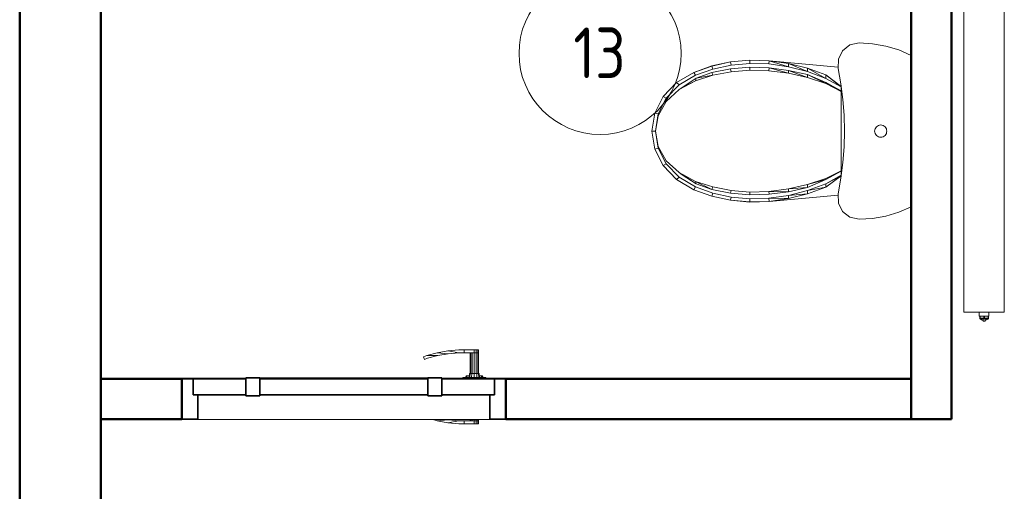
# Model space of a CAD drawing. Header units: millimetres. Extents: x 24644 to 52152, y 2709 to 38988.
# Tile 60 of 80: x 33863 to 36293, y 34890 to 36053. Entities that reach past the tile are written whole.
import ezdxf

# ---------------------------------------------------------------- set-up
doc = ezdxf.new("R2010")
doc.units = ezdxf.units.MM
doc.linetypes.add('ADSK_Скрыто', pattern=[300, 150, -150])
for name, color, linetype, lineweight in [('A-AREA-____-IDEN', 2, 'Continuous', 20), ('A-DETL-____-HDLN', 90, 'ADSK_Скрыто', 9), ('A-DOOR-____-MCUT', 31, 'Continuous', 35), ('A-DOOR-____-OTLN', 31, 'Continuous', 20), ('A-GENM-____-MCUT', 13, 'Continuous', 50), ('A-GENM-____-OTLN', 13, 'Continuous', 20), ('A-WALL-____-MCUT', 113, 'Continuous', 50), ('A-WALL-____-OTLN', 113, 'Continuous', 20), ('M-EQPM-____-OTLN', 50, 'Continuous', 20)]:
    doc.layers.add(name, color=color, linetype=linetype, lineweight=lineweight)
doc.styles.add('GOST Common', font='GOST_Common.ttf', dxfattribs={"width": 0.9, "height": 125})

# ---------------------------------------------------------------- blocks, each defined once
blk = doc.blocks.new('Прямая форма - V line-609012-В_Этаж 01_Вентиляция')
at = {"layer": 'M-EQPM-____-OTLN', "color": 9}
for p, q in [((-186.8, 0), (-200.1, -30.5)), ((200.1, -30.5), (186.8, 0)), ((-200.1, -30.5), (-209.7, -62.4)), ((209.7, -62.4), (200.1, -30.5)), ((-209.7, -62.4), (-215.5, -95.2)), ((-15, -75), (-14.7, -72.1)), ((-14.7, -72.1), (-13.9, -69.2)), ((-13.9, -69.2), (-12.5, -66.6)), ((-12.5, -66.6), (-10.6, -64.4)), ((-10.6, -64.4), (-8.3, -62.5)), ((-8.3, -62.5), (-5.7, -61.1)), ((-5.7, -61.1), (-2.9, -60.3)), ((-2.9, -60.3), (0, -60)), ((0, -60), (2.9, -60.3)), ((2.9, -60.3), (5.7, -61.1)), ((5.7, -61.1), (8.3, -62.5)), ((8.3, -62.5), (10.6, -64.4)), ((10.6, -64.4), (12.5, -66.6)), ((12.5, -66.6), (13.9, -69.2)), ((13.9, -69.2), (14.7, -72.1)), ((14.7, -72.1), (15, -75)), ((215.5, -95.2), (209.7, -62.4)), ((-215.5, -95.2), (-217.5, -128.5)), ((-14.7, -77.9), (-15, -75)), ((-13.9, -80.7), (-14.7, -77.9)), ((-12.5, -83.3), (-13.9, -80.7)), ((-10.6, -85.6), (-12.5, -83.3)), ((-8.3, -87.4), (-10.6, -85.6)), ((-5.7, -88.8), (-8.3, -87.4)), ((-2.9, -89.7), (-5.7, -88.8)), ((0, -90), (-2.9, -89.7)), ((2.9, -89.7), (0, -90)), ((5.7, -88.8), (2.9, -89.7)), ((8.3, -87.4), (5.7, -88.8)), ((10.6, -85.6), (8.3, -87.4)), ((12.5, -83.3), (10.6, -85.6)), ((13.9, -80.7), (12.5, -83.3)), ((14.7, -77.9), (13.9, -80.7)), ((15, -75), (14.7, -77.9)), ((217.5, -128.5), (215.5, -95.2)), ((-217.5, -128.5), (-212.4, -151)), ((212.4, -151), (217.5, -128.5)), ((-212.4, -151), (-198.2, -169.1)), ((-198.2, -169.1), (-177.6, -179.5)), ((-116.2, -173.2), (-77.6, -168.3)), ((-38.9, -165.4), (-77.6, -168.3)), ((0, -164.4), (-38.9, -165.4)), ((0, -164.4), (38.9, -165.4)), ((38.9, -165.4), (77.6, -168.3)), ((77.6, -168.3), (116.2, -173.2)), ((177.6, -179.5), (198.2, -169.1)), ((198.2, -169.1), (212.4, -151)), ((-177.6, -179.5), (-154.5, -180)), ((-157.8, -179.9), (-173.5, -350.4)), ((-154.5, -180), (-116.2, -173.2)), ((-138.7, -210.1), (-110.2, -172.9)), ((-138.7, -210.1), (-108.9, -172.9)), ((-108.9, -172.9), (-130.1, -210.2)), ((-119.6, -210.1), (-99.2, -172.9)), ((-119.6, -210.1), (-98, -172.9)), ((-98, -172.9), (-117.1, -210.2)), ((-108.9, -172.9), (-110.2, -172.9)), ((-108.9, -172.9), (-99.2, -172.9)), ((-98, -172.9), (-99.2, -172.9)), ((98, -172.9), (-98, -172.9)), ((117.1, -210.2), (98, -172.9)), ((98, -172.9), (99.2, -172.9)), ((99.2, -172.9), (119.6, -210.1)), ((99.2, -172.9), (117.1, -210.2)), ((99.2, -172.9), (108.9, -172.9)), ((108.9, -172.9), (110.2, -172.9)), ((130.1, -210.2), (108.9, -172.9)), ((110.2, -172.9), (138.7, -210.1)), ((110.2, -172.9), (130.1, -210.2)), ((116.2, -173.2), (154.5, -180)), ((154.5, -180), (177.6, -179.5)), ((157.8, -179.9), (173.5, -350.4)), ((-154.9, -255.3), (-138.7, -210.1)), ((-154.9, -255.3), (-130.1, -210.2)), ((-130.1, -210.2), (-146.7, -255.5)), ((-139.4, -255.3), (-119.6, -210.1)), ((-139.4, -255.3), (-117.1, -210.2)), ((-130.1, -210.2), (-138.7, -210.1)), ((-117.1, -210.2), (-132, -255.5)), ((-117.1, -210.2), (-119.6, -210.1)), ((117.1, -210.2), (119.6, -210.1)), ((132, -255.5), (117.1, -210.2)), ((119.6, -210.1), (139.4, -255.3)), ((119.6, -210.1), (132, -255.5)), ((130.1, -210.2), (138.7, -210.1)), ((146.7, -255.5), (130.1, -210.2)), ((138.7, -210.1), (154.9, -255.3)), ((138.7, -210.1), (146.7, -255.5)), ((-166.5, -302.2), (-154.9, -255.3)), ((-166.5, -302.2), (-146.7, -255.5)), ((-146.7, -255.5), (-158.6, -302.8)), ((-146.7, -255.5), (-154.9, -255.3)), ((-149.8, -302.2), (-139.4, -255.3)), ((-149.8, -302.2), (-132, -255.5)), ((-132, -255.5), (-142.7, -302.8)), ((-132, -255.5), (-139.4, -255.3)), ((132, -255.5), (139.4, -255.3)), ((142.7, -302.8), (132, -255.5)), ((139.4, -255.3), (149.8, -302.2)), ((139.4, -255.3), (142.7, -302.8)), ((146.7, -255.5), (154.9, -255.3)), ((158.6, -302.8), (146.7, -255.5)), ((154.9, -255.3), (166.5, -302.2)), ((154.9, -255.3), (158.6, -302.8)), ((-173.3, -350.4), (-166.5, -302.2)), ((-173.3, -350.4), (-158.6, -302.8)), ((-158.6, -302.8), (-166.5, -302.2)), ((-158.6, -302.8), (-165.6, -351.3)), ((-156, -350.4), (-149.8, -302.2)), ((-156, -350.4), (-142.7, -302.8)), ((-142.7, -302.8), (-149.8, -302.2)), ((-142.7, -302.8), (-149, -351.3)), ((142.7, -302.8), (149.8, -302.2)), ((149, -351.3), (142.7, -302.8)), ((149.8, -302.2), (149, -351.3)), ((149.8, -302.2), (156, -350.4)), ((158.6, -302.8), (166.5, -302.2)), ((165.6, -351.3), (158.6, -302.8)), ((166.5, -302.2), (165.6, -351.3)), ((166.5, -302.2), (173.3, -350.4)), ((-173.5, -350.4), (-175, -398.1)), ((-174.8, -398.1), (-173.3, -350.4)), ((-165.6, -351.3), (-173.3, -350.4)), ((-165.6, -351.3), (-167, -397.7)), ((-157.3, -398.1), (-156, -350.4)), ((-149, -351.3), (-156, -350.4)), ((-149, -351.3), (-150.3, -397.7)), ((149, -351.3), (156, -350.4)), ((150.3, -397.7), (149, -351.3)), ((156, -350.4), (157.3, -398.1)), ((165.6, -351.3), (173.3, -350.4)), ((167, -397.7), (165.6, -351.3)), ((173.3, -350.4), (174.8, -398.1)), ((173.5, -350.4), (175, -398.1)), ((-175, -398.1), (-170.7, -445.5)), ((-167, -397.7), (-174.8, -398.1)), ((-170.5, -445.5), (-174.8, -398.1)), ((-162.8, -443.9), (-167, -397.7)), ((-150.3, -397.7), (-157.3, -398.1)), ((-153.4, -445.5), (-157.3, -398.1)), ((-150.3, -397.7), (-146.5, -443.9)), ((146.5, -443.9), (150.3, -397.7)), ((150.3, -397.7), (157.3, -398.1)), ((157.3, -398.1), (153.4, -445.5)), ((167, -397.7), (162.8, -443.9)), ((167, -397.7), (174.8, -398.1)), ((174.8, -398.1), (170.5, -445.5)), ((170.7, -445.5), (175, -398.1)), ((-170.7, -445.5), (-160.6, -491.7)), ((-162.8, -443.9), (-170.5, -445.5)), ((-160.4, -491.7), (-170.5, -445.5)), ((-162.8, -443.9), (-153, -488.9)), ((-146.5, -443.9), (-153.4, -445.5)), ((-144.4, -491.7), (-153.4, -445.5)), ((-146.5, -443.9), (-137.7, -488.9)), ((137.7, -488.9), (146.5, -443.9)), ((153.4, -445.5), (144.4, -491.7)), ((146.5, -443.9), (153.4, -445.5)), ((153, -488.9), (162.8, -443.9)), ((170.5, -445.5), (160.4, -491.7)), ((160.6, -491.7), (170.7, -445.5)), ((162.8, -443.9), (170.5, -445.5)), ((-160.6, -491.7), (-144.9, -535.9)), ((-153, -488.9), (-160.4, -491.7)), ((-144.8, -535.9), (-160.4, -491.7)), ((-137.8, -531.8), (-153, -488.9)), ((-137.7, -488.9), (-144.4, -491.7)), ((-130.3, -530.2), (-144.4, -491.7)), ((-137.7, -488.9), (-124, -531.8)), ((-130.3, -530.2), (-137.7, -488.9)), ((124, -531.8), (137.7, -488.9)), ((144.4, -491.7), (124, -531.8)), ((144.4, -491.7), (130.3, -530.2)), ((137.7, -488.9), (144.4, -491.7)), ((137.8, -531.8), (153, -488.9)), ((160.4, -491.7), (144.8, -535.9)), ((144.9, -535.9), (160.6, -491.7)), ((153, -488.9), (160.4, -491.7)), ((-137.8, -531.8), (-144.8, -535.9)), ((-113.8, -572.6), (-137.8, -531.8)), ((-107.6, -565), (-130.3, -530.2)), ((-124, -531.8), (-130.3, -530.2)), ((-124, -531.8), (-102.4, -572.6)), ((-107.6, -565), (-124, -531.8)), ((130.3, -530.2), (102.4, -572.6)), ((102.4, -572.6), (124, -531.8)), ((130.3, -530.2), (107.6, -565)), ((113.8, -572.6), (137.8, -531.8)), ((124, -531.8), (130.3, -530.2)), ((137.8, -531.8), (144.8, -535.9)), ((-144.9, -535.9), (-119.7, -578.7)), ((-119.6, -578.7), (-144.8, -535.9)), ((144.8, -535.9), (119.6, -578.7)), ((119.7, -578.7), (144.9, -535.9)), ((-119.7, -578.7), (-85.3, -611.8)), ((-113.8, -572.6), (-119.6, -578.7)), ((-85.2, -611.8), (-119.6, -578.7)), ((-81.1, -604.2), (-113.8, -572.6)), ((-102.4, -572.6), (-107.6, -565)), ((-102.4, -572.6), (-73, -604.2)), ((102.4, -572.6), (73, -604.2)), ((81.1, -604.2), (113.8, -572.6)), ((119.6, -578.7), (85.2, -611.8)), ((85.3, -611.8), (119.7, -578.7)), ((107.6, -565), (102.4, -572.6)), ((113.8, -572.6), (119.6, -578.7)), ((-81.1, -604.2), (-85.2, -611.8)), ((-42.2, -624.1), (-81.1, -604.2)), ((-73, -604.2), (-37.9, -624.1)), ((73, -604.2), (37.9, -624.1)), ((42.2, -624.1), (81.1, -604.2)), ((81.1, -604.2), (85.2, -611.8)), ((-85.3, -611.8), (-44.3, -632.8)), ((-44.3, -632.8), (-85.2, -611.8)), ((-42.2, -624.1), (-44.3, -632.8)), ((0, -631), (-42.2, -624.1)), ((-37.9, -624.1), (0, -631)), ((0, -631), (37.9, -624.1)), ((0, -631), (42.2, -624.1)), ((0, -631), (0, -640)), ((42.2, -624.1), (44.3, -632.8)), ((44.3, -632.8), (85.3, -611.8)), ((85.2, -611.8), (44.3, -632.8)), ((-44.3, -632.8), (0, -640)), ((0, -640), (-44.3, -632.8)), ((0, -640), (44.3, -632.8)), ((44.3, -632.8), (0, -640))]:
    blk.add_line(p, q, dxfattribs=at)
blk = doc.blocks.new('Прямая форма - FU - 053-609013-В_Этаж 01_Вентиляция')
blk.add_blockref('Прямая форма - V line-609012-В_Этаж 01_Вентиляция', (0, 0))
blk = doc.blocks.new('Прямая форма - V line-609028-В_Этаж 01_Вентиляция')
at = {"layer": 'A-DOOR-____-MCUT', "color": 133}
for p, q in [((-372, 0), (-400, 0)), ((-400, 0), (-400, -100)), ((-372, -40), (-372, 0)), ((-242, 0), (-372, 0)), ((-372, 0), (-372, -40)), ((-207, 2.5), (-242, 2.5)), ((-242, 2.5), (-242, -42.5)), ((-242, -40), (-242, 0)), ((-207, -42.5), (-207, 2.5)), ((207, 0), (-207, 0)), ((-207, 0), (-207, -40)), ((242, 2.5), (207, 2.5)), ((207, 2.5), (207, -42.5)), ((207, -40), (207, 0)), ((242, -42.5), (242, 2.5)), ((372, 0), (242, 0)), ((242, 0), (242, -40)), ((372, -40), (372, 0)), ((400, 0), (372, 0)), ((372, 0), (372, -40)), ((400, -100), (400, 0)), ((-360, -40), (-372, -40)), ((-372, -40), (-242, -40)), ((-360, -100), (-360, -40)), ((-242, -42.5), (-207, -42.5)), ((-207, -40), (207, -40)), ((207, -42.5), (242, -42.5)), ((242, -40), (372, -40)), ((360, -40), (360, -100)), ((372, -40), (360, -40)), ((-400, -100), (-360, -100)), ((360, -100), (400, -100))]:
    blk.add_line(p, q, dxfattribs=at)
at = {"layer": 'A-DOOR-____-OTLN', "color": 9}
for p, q in [((196.5, 54.1), (204.6, 57.1)), ((198.8, 47.5), (196.5, 54.1)), ((206.7, 50.4), (198.8, 47.5)), ((204.6, 57.1), (230.5, 64)), ((204.6, 57.1), (232, 57.2)), ((232, 57.2), (206.7, 50.4)), ((230.5, 64), (256.9, 68.7)), ((230.5, 64), (257.8, 61.7)), ((257.8, 61.7), (232, 57.2)), ((283.6, 71), (256.9, 68.7)), ((256.9, 68.7), (283.9, 64)), ((257.8, 61.7), (283.9, 64)), ((297, 71), (283.6, 71)), ((283.9, 64), (297, 64)), ((297, 71), (322, 71)), ((297, 64), (297, 71)), ((297, 64), (297, 71)), ((322, 64), (297, 64)), ((312, 13), (312, 64)), ((313.3, 64), (313.3, 13)), ((317, 64), (317, 13)), ((322, 71), (327, 71)), ((322, 64), (322, 71)), ((327, 64), (322, 64)), ((322, 13), (322, 64)), ((327, 64), (322, 64)), ((327, 71), (330.7, 71)), ((327, 64), (327, 71)), ((330.7, 64), (327, 64)), ((327, 13), (327, 64)), ((327, 64), (330.7, 64)), ((330.7, 71), (332, 71)), ((330.7, 64), (330.7, 71)), ((332, 64), (330.7, 64)), ((330.7, 64), (332, 64)), ((330.7, 13), (330.7, 64)), ((332, 64), (332, 71)), ((332, 13), (332, 64)), ((-207, 2.5), (-203.6, 2.5)), ((-203.6, 2.5), (-200.3, 2.5)), ((-203.6, 1), (-203.6, 2.5)), ((-200.3, 2.5), (-197, 2.5)), ((-200.3, 1), (-200.3, 2.5)), ((-197, 2.5), (-193.9, 2.5)), ((-197, 1), (-197, 2.5)), ((-193.9, 2.5), (-190.9, 2.5)), ((-193.9, 1), (-193.9, 2.5)), ((-190.9, 2.5), (-188, 2.5)), ((-190.9, 1), (-190.9, 2.5)), ((-188, 2.5), (-185.3, 2.5)), ((-188, 1), (-188, 2.5)), ((-185.3, 2.5), (-182.7, 2.5)), ((-185.3, 1), (-185.3, 2.5)), ((-182.7, 2.5), (-180.3, 2.5)), ((-182.7, 1), (-182.7, 2.5)), ((-180.3, 2.5), (-177.9, 2.5)), ((-180.3, 1), (-180.3, 2.5)), ((-177.9, 2.5), (-175.8, 2.5)), ((-177.9, 1), (-177.9, 2.5)), ((-175.8, 2.5), (-173.8, 2.5)), ((-175.8, 1), (-175.8, 2.5)), ((-173.8, 2.5), (-172, 2.5)), ((-173.8, 1), (-173.8, 2.5)), ((-172, 2.5), (0, 2.5)), ((-172, 1), (-172, 2.5)), ((0, 2.5), (172, 2.5)), ((172, 2.5), (173.8, 2.5)), ((172, 1), (172, 2.5)), ((173.8, 2.5), (175.8, 2.5)), ((173.8, 1), (173.8, 2.5)), ((175.8, 2.5), (177.9, 2.5)), ((175.8, 1), (175.8, 2.5)), ((177.9, 2.5), (180.3, 2.5)), ((177.9, 1), (177.9, 2.5)), ((180.3, 2.5), (182.7, 2.5)), ((180.3, 1), (180.3, 2.5)), ((182.7, 2.5), (185.3, 2.5)), ((182.7, 1), (182.7, 2.5)), ((185.3, 2.5), (188, 2.5)), ((185.3, 1), (185.3, 2.5)), ((188, 2.5), (190.9, 2.5)), ((188, 1), (188, 2.5)), ((190.9, 2.5), (193.9, 2.5)), ((190.9, 1), (190.9, 2.5)), ((193.9, 2.5), (197, 2.5)), ((193.9, 1), (193.9, 2.5)), ((197, 2.5), (200.3, 2.5)), ((197, 1), (197, 2.5)), ((200.3, 2.5), (203.6, 2.5)), ((200.3, 1), (200.3, 2.5)), ((203.6, 2.5), (207, 2.5)), ((203.6, 1), (203.6, 2.5)), ((350.5, 3), (293.5, 3)), ((293.5, 3), (293.5, 1)), ((300, 3), (302, 7)), ((304.7, 7), (302, 7)), ((302.9, 3), (304.7, 7)), ((304.7, 7), (309.4, 7)), ((309, 3), (310, 13)), ((311.6, 13), (310, 13)), ((310.7, 3), (311.6, 13)), ((311.6, 13), (316, 13)), ((316, 13), (315.5, 3)), ((316, 13), (322, 13)), ((322, 13), (328, 13)), ((322, 13), (322, 3)), ((328, 13), (332.4, 13)), ((328, 13), (328.5, 3)), ((332.4, 13), (334, 13)), ((332.4, 13), (333.3, 3)), ((334, 13), (335, 3)), ((334.6, 7), (339.3, 7)), ((339.3, 7), (342, 7)), ((339.3, 7), (341.1, 3)), ((342, 7), (344, 3)), ((350.5, 1), (350.5, 3)), ((230.5, -104), (219.3, -101)), ((257.8, -101.7), (230.5, -104)), ((230.5, -104), (256.9, -108.7)), ((253.7, -101), (257.8, -101.7)), ((283.9, -104), (256.9, -108.7)), ((256.9, -108.7), (283.6, -111)), ((257.8, -101.7), (283.9, -104)), ((283.6, -111), (297, -111)), ((297, -104), (283.9, -104)), ((297, -111), (297, -104)), ((297, -104), (322, -104)), ((297, -111), (297, -104)), ((322, -111), (297, -111)), ((312, -104), (312, -101)), ((313.3, -101), (313.3, -104)), ((317, -101), (317, -104)), ((322, -104), (322, -101)), ((327, -104), (322, -104)), ((322, -104), (327, -104)), ((322, -111), (322, -104)), ((327, -111), (322, -111)), ((327, -104), (327, -101)), ((330.7, -104), (327, -104)), ((327, -104), (330.7, -104)), ((327, -111), (327, -104)), ((330.7, -111), (327, -111)), ((330.7, -104), (330.7, -101)), ((332, -104), (330.7, -104)), ((330.7, -104), (332, -104)), ((330.7, -111), (330.7, -104)), ((332, -111), (330.7, -111)), ((332, -104), (332, -101)), ((332, -111), (332, -104))]:
    blk.add_line(p, q, dxfattribs=at)
blk = doc.blocks.new('Прямая форма - კარ1-609029-В_Этаж 01_Вентиляция')
blk.add_blockref('Прямая форма - V line-609028-В_Этаж 01_Вентиляция', (400, 0))
blk = doc.blocks.new('Прямая форма - V line-609334-В_Этаж 01_Вентиляция')
at = {"layer": 'A-WALL-____-MCUT', "color": 253}
for p, q in [((2119.9, 0), (0, 0)), ((0, 0), (0, -100)), ((0, -100), (2119.9, -100))]:
    blk.add_line(p, q, dxfattribs=at)
blk = doc.blocks.new('Прямая форма - SW - 006-609335-В_Этаж 01_Вентиляция')
blk.add_blockref('Прямая форма - V line-609334-В_Этаж 01_Вентиляция', (0, 0))
blk = doc.blocks.new('Прямая форма - V line-609756-В_Этаж 01_Вентиляция')
at = {"layer": 'A-WALL-____-MCUT', "color": 253}
blk.add_line((4619.9, 0), (1759.9, 0), dxfattribs=at)
blk = doc.blocks.new('Прямая форма - SW - 004-609757-В_Этаж 01_Вентиляция')
blk.add_blockref('Прямая форма - V line-609756-В_Этаж 01_Вентиляция', (0, 0))
blk = doc.blocks.new('Прямая форма - V line-609804-В_Этаж 01_Вентиляция')
at = {"layer": 'A-WALL-____-MCUT', "color": 253}
for p, q in [((400, 0), (200, 0)), ((200, 0), (200, -100)), ((400, -100), (400, 0)), ((2200, 0), (1200, 0)), ((1200, 0), (1200, -100)), ((2200, -100), (2200, 0)), ((200, -100), (400, -100)), ((1200, -100), (2200, -100))]:
    blk.add_line(p, q, dxfattribs=at)
blk = doc.blocks.new('Прямая форма - SW - 005-609805-В_Этаж 01_Вентиляция')
blk.add_blockref('Прямая форма - V line-609804-В_Этаж 01_Вентиляция', (0, 0))
blk = doc.blocks.new('Family - კარ1-609807-В_Этаж 01_Вентиляция')
at = {"layer": 'A-GENM-____-MCUT', "lineweight": 9}
for p, q in [((400, 1), (-400, 1)), ((-400, 1), (-400, -101)), ((400, -101), (400, 1)), ((-400, -101), (400, -101))]:
    blk.add_line(p, q, dxfattribs=at)
blk = doc.blocks.new('Прямая форма - V line-610129-В_Этаж 01_Вентиляция')
at = {"layer": 'A-WALL-____-MCUT', "color": 253}
for p, q in [((4619.9, 200), (1079.9, 200)), ((1079.9, 0), (4619.9, 0))]:
    blk.add_line(p, q, dxfattribs=at)
blk = doc.blocks.new('Прямая форма - SW - 004-610130-В_Этаж 01_Вентиляция')
blk.add_blockref('Прямая форма - V line-610129-В_Этаж 01_Вентиляция', (0, 0))
blk = doc.blocks.new('V line_ifc_RVT-1-В_Этаж 01_Вентиляция')
at = {"layer": 'A-DOOR-____-OTLN', "color": 9, "lineweight": 20}
blk.add_blockref('Прямая форма - კარ1-609029-В_Этаж 01_Вентиляция', (34263.2, 35167.6), dxfattribs=at)
at = {"layer": 'A-GENM-____-OTLN', "color": 9, "lineweight": 20}
blk.add_blockref('Family - კარ1-609807-В_Этаж 01_Вентиляция', (34663.2, 35167.6), dxfattribs=at)
at = {"layer": 'A-WALL-____-OTLN', "color": 9, "lineweight": 20}
for name, p, rotation in [('Прямая форма - SW - 004-609757-В_Этаж 01_Вентиляция', (33863.2, 38587.6), 270), ('Прямая форма - SW - 004-610130-В_Этаж 01_Вентиляция', (33863.2, 38587.6), 270), ('Прямая форма - SW - 006-609335-В_Этаж 01_Вентиляция', (36063.2, 35067.6), 90)]:
    blk.add_blockref(name, p, dxfattribs=dict(at, rotation=rotation))
blk.add_blockref('Прямая форма - SW - 005-609805-В_Этаж 01_Вентиляция', (33863.2, 35167.6), dxfattribs=at)
at = {"layer": 'M-EQPM-____-OTLN', "color": 9, "lineweight": 20, "rotation": 270}
blk.add_blockref('Прямая форма - FU - 053-609013-В_Этаж 01_Вентиляция', (36063.2, 35778.4), dxfattribs=at)
blk = doc.blocks.new('ADSK_Радиатор универсальный_Боковое подключение_Клапаны - Радиатор 600х1000-V18-В_Этаж 01_Вентиляция')
at = {"layer": 'A-DETL-____-HDLN', "flags": 128}
for points in [[(-553.8, 0), (-553.9, 0), (-553.9, 0), (-554, 0), (-554, 0), (-554, 0)], [(-554, 0), (-554, 0), (-554, 0), (-553.9, 0), (-553.8, 0), (-553.7, 0)], [(-550, 20), (-550, 20), (-550, 20), (-549.9, 20), (-549.9, 20), (-549.8, 20), (-549.7, 20)], [(-549.7, 20), (-549.8, 20), (-549.9, 20), (-549.9, 20), (-550, 20), (-550, 20), (-550, 20), (-550, 20)], [(-532, 20), (-532, 20), (-532, 20), (-532.1, 20), (-532.1, 20), (-532.2, 20), (-532.3, 20)], [(-532.2, 20), (-532.1, 20), (-532.1, 20), (-532, 20), (-532, 20), (-532, 20), (-532, 20)], [(-528, 0), (-528, 0), (-528, 0), (-528.1, 0), (-528.2, 0)], [(-528.2, 0), (-528.1, 0), (-528.1, 0), (-528, 0), (-528, 0), (-528, 0)]]:
    blk.add_lwpolyline(points, dxfattribs=at)
at = {"layer": 'M-EQPM-____-OTLN'}
for p, q in [((500, 30), (-500, 30)), ((-500, 30), (-500, -70)), ((-500, 30), (-500, -70)), ((500, 30), (-500, 30)), ((500, -70), (500, 30)), ((500, -70), (500, 30)), ((-556.5, 13), (-556.5, -2)), ((-555.2, 13), (-556.5, 13)), ((-554.9, 15.8), (-556, 2.3)), ((-526, 2.3), (-556, 2.3)), ((-527.1, 15.8), (-554.9, 15.8)), ((-551, 0), (-551, -36)), ((-531, -10), (-531, 0)), ((-526, 2.3), (-527.1, 15.8)), ((-556.5, -2), (-551, -2)), ((-555, -2), (-555, -36)), ((-531, 0), (-551, 0)), ((-522, -10), (-531, -10)), ((-511, -7.5), (-522, -7.5)), ((-522, -7.5), (-522, -32.5)), ((-511, -20), (-511, -1.5)), ((-511, -1.5), (-500, -1.5)), ((-511, -38.5), (-511, -20)), ((-511, -20), (-500, -20)), ((510, -8), (500, -8)), ((510, -9.1), (510, -8)), ((510, -9.2), (510, -10.1)), ((510, -9.2), (515, -9.2)), ((515, -10.1), (510, -10.1)), ((510, -18.9), (510, -10.2)), ((510, -19.1), (510, -20.9)), ((510, -19.1), (515, -19.1)), ((515, -20.9), (510, -20.9)), ((510, -29.8), (510, -21.1)), ((517, -9.2), (515, -9.2)), ((515, -10.1), (515, -9.2)), ((515, -10.1), (515, -19.1)), ((515, -20.9), (515, -19.1)), ((515, -20.9), (515, -29.9)), ((517, -30.8), (517, -9.2)), ((517, -9.5), (517, -9.2)), ((522, -17.5), (517, -17.5)), ((522, -22.5), (517, -22.5)), ((522, -22.5), (522, -17.5)), ((-561, -38), (-557, -38)), ((-561, -50), (-561, -38)), ((-557, -36), (-541, -36)), ((-557, -46), (-557, -36)), ((-541, -46), (-557, -46)), ((-545, -46), (-545, -50)), ((-541, -36), (-525, -36)), ((-541, -36), (-541, -46)), ((-525, -46), (-541, -46)), ((-531, -36), (-531, -30)), ((-531, -30), (-522, -30)), ((-529, -50), (-529, -46)), ((-525, -46), (-525, -36)), ((-522, -32.5), (-511, -32.5)), ((-511, -38.5), (-500, -38.5)), ((500, -32), (510, -32)), ((510, -29.9), (510, -30.8)), ((510, -29.9), (515, -29.9)), ((515, -30.8), (510, -30.8)), ((510, -32), (510, -30.9)), ((515, -30.8), (515, -29.9)), ((515, -30.8), (517, -30.8)), ((517, -30.8), (517, -30.5)), ((-545, -50), (-561, -50)), ((-529, -50), (-545, -50)), ((-500, -70), (500, -70)), ((-500, -70), (500, -70))]:
    blk.add_line(p, q, dxfattribs=at)
at = {"layer": 'M-EQPM-____-OTLN', "flags": 128}
for points in [[(-554, 0), (-554.1, 0), (-554.2, 0), (-554.2, 0), (-554.3, 0), (-554.4, 0), (-554.5, 0.1), (-554.6, 0.1), (-554.6, 0.1), (-554.7, 0.1), (-554.8, 0.2), (-554.9, 0.2), (-554.9, 0.2), (-555, 0.3), (-555.1, 0.3), (-555.1, 0.3), (-555.2, 0.4), (-555.3, 0.4), (-555.3, 0.5), (-555.4, 0.6), (-555.4, 0.6), (-555.5, 0.7), (-555.5, 0.7), (-555.6, 0.8), (-555.6, 0.9), (-555.7, 0.9), (-555.7, 1), (-555.8, 1.1), (-555.8, 1.1), (-555.8, 1.2), (-555.9, 1.3), (-555.9, 1.4), (-555.9, 1.4), (-555.9, 1.5), (-556, 1.6), (-556, 1.7), (-556, 1.7), (-556, 1.8), (-556, 1.9), (-556, 2), (-556, 2.1), (-556, 2.1), (-556, 2.2), (-556, 2.3), (-556, 2.3)], [(-554.9, 15.8), (-554.9, 16), (-554.8, 16.2), (-554.8, 16.4), (-554.7, 16.6), (-554.7, 16.8), (-554.6, 17), (-554.5, 17.2), (-554.4, 17.4), (-554.3, 17.5), (-554.2, 17.7), (-554.1, 17.9), (-554, 18), (-553.9, 18.2), (-553.7, 18.3), (-553.6, 18.5), (-553.4, 18.6), (-553.3, 18.8), (-553.1, 18.9), (-553, 19), (-552.8, 19.1), (-552.7, 19.2), (-552.5, 19.3), (-552.3, 19.4), (-552.1, 19.5), (-551.9, 19.6), (-551.8, 19.7), (-551.6, 19.7), (-551.4, 19.8), (-551.2, 19.9), (-551, 19.9), (-550.8, 19.9), (-550.6, 20), (-550.4, 20), (-550.2, 20), (-550, 20)], [(-550.6, 0), (-550.9, 0), (-551.3, 0), (-551.6, 0), (-551.9, 0), (-552.1, 0), (-552.4, 0), (-552.6, 0), (-552.9, 0), (-553.1, 0), (-553.2, 0), (-553.4, 0), (-553.6, 0), (-553.7, 0), (-553.8, 0), (-553.9, 0), (-553.9, 0), (-554, 0), (-554, 0), (-554, 0)], [(-554, 0), (-554, 0), (-554, 0), (-553.9, 0), (-553.8, 0), (-553.7, 0), (-553.6, 0), (-553.5, 0), (-553.3, 0), (-553.2, 0), (-553, 0), (-552.8, 0), (-552.5, 0), (-552.3, 0), (-552, 0), (-551.7, 0), (-551.4, 0), (-551.1, 0), (-550.8, 0), (-550.4, 0), (-550.1, 0), (-549.7, 0), (-549.3, 0), (-548.9, 0), (-548.5, 0), (-548, 0), (-547.6, 0), (-547.1, 0), (-546.7, 0), (-546.2, 0), (-545.7, 0), (-545.2, 0), (-544.7, 0), (-544.2, 0), (-543.7, 0), (-543.2, 0), (-542.7, 0), (-542.2, 0), (-541.7, 0), (-541.1, 0), (-540.6, 0), (-540.1, 0), (-539.6, 0), (-539.1, 0), (-538.6, 0), (-538, 0), (-537.5, 0), (-537, 0), (-536.6, 0), (-536.1, 0), (-535.6, 0), (-535.1, 0), (-534.7, 0), (-534.2, 0), (-533.8, 0), (-533.3, 0), (-532.9, 0), (-532.5, 0), (-532.1, 0), (-531.8, 0), (-531.4, 0), (-531.1, 0), (-530.7, 0), (-530.4, 0), (-530.1, 0), (-529.9, 0), (-529.6, 0), (-529.4, 0), (-529.1, 0), (-528.9, 0), (-528.8, 0), (-528.6, 0), (-528.4, 0), (-528.3, 0), (-528.2, 0), (-528.1, 0), (-528.1, 0), (-528, 0), (-528, 0), (-528, 0)], [(-550, 20), (-550, 20), (-550, 20), (-549.9, 20), (-549.9, 20), (-549.8, 20), (-549.7, 20), (-549.6, 20), (-549.5, 20), (-549.4, 20), (-549.3, 20), (-549.1, 20), (-549, 20), (-548.8, 20), (-548.6, 20), (-548.4, 20), (-548.2, 20), (-548, 20), (-547.8, 20), (-547.5, 20), (-547.3, 20), (-547, 20), (-546.7, 20), (-546.5, 20), (-546.2, 20)], [(-532, 20), (-532, 20), (-532, 20), (-532.1, 20), (-532.1, 20), (-532.2, 20), (-532.3, 20), (-532.4, 20), (-532.5, 20), (-532.6, 20), (-532.7, 20), (-532.9, 20), (-533, 20), (-533.2, 20), (-533.4, 20), (-533.6, 20), (-533.8, 20), (-534, 20), (-534.2, 20), (-534.5, 20), (-534.7, 20), (-535, 20), (-535.3, 20), (-535.5, 20), (-535.8, 20), (-536.1, 20), (-536.4, 20), (-536.8, 20), (-537.1, 20), (-537.4, 20), (-537.7, 20), (-538.1, 20), (-538.4, 20), (-538.8, 20), (-539.1, 20), (-539.5, 20), (-539.8, 20), (-540.2, 20), (-540.5, 20), (-540.9, 20), (-541.3, 20), (-541.6, 20), (-542, 20), (-542.3, 20), (-542.7, 20), (-543, 20), (-543.4, 20), (-543.7, 20), (-544.1, 20), (-544.4, 20), (-544.7, 20), (-545.1, 20), (-545.4, 20), (-545.7, 20), (-546, 20), (-546.3, 20), (-546.6, 20), (-546.9, 20), (-547.1, 20), (-547.4, 20), (-547.6, 20), (-547.9, 20), (-548.1, 20), (-548.3, 20), (-548.5, 20), (-548.7, 20), (-548.9, 20), (-549.1, 20), (-549.2, 20), (-549.4, 20), (-549.5, 20), (-549.6, 20), (-549.7, 20), (-549.8, 20), (-549.9, 20), (-549.9, 20), (-550, 20), (-550, 20), (-550, 20), (-550, 20)], [(-535.7, 20), (-535.4, 20), (-535.1, 20), (-534.9, 20), (-534.6, 20), (-534.4, 20), (-534.1, 20), (-533.9, 20), (-533.7, 20), (-533.5, 20), (-533.3, 20), (-533.1, 20), (-532.9, 20), (-532.8, 20), (-532.6, 20), (-532.5, 20), (-532.4, 20), (-532.3, 20), (-532.2, 20), (-532.1, 20), (-532.1, 20), (-532, 20), (-532, 20), (-532, 20), (-532, 20)], [(-532, 20), (-531.8, 20), (-531.6, 20), (-531.4, 20), (-531.2, 19.9), (-531, 19.9), (-530.8, 19.9), (-530.6, 19.8), (-530.4, 19.7), (-530.2, 19.7), (-530.1, 19.6), (-529.9, 19.5), (-529.7, 19.4), (-529.5, 19.3), (-529.3, 19.2), (-529.2, 19.1), (-529, 19), (-528.9, 18.9), (-528.7, 18.8), (-528.6, 18.6), (-528.4, 18.5), (-528.3, 18.3), (-528.1, 18.2), (-528, 18), (-527.9, 17.9), (-527.8, 17.7), (-527.7, 17.5), (-527.6, 17.4), (-527.5, 17.2), (-527.4, 17), (-527.3, 16.8), (-527.3, 16.6), (-527.2, 16.4), (-527.2, 16.2), (-527.1, 16), (-527.1, 15.8)], [(-528, 0), (-528, 0), (-528, 0), (-528.1, 0), (-528.2, 0), (-528.3, 0), (-528.4, 0), (-528.5, 0), (-528.7, 0), (-528.8, 0), (-529, 0), (-529.2, 0), (-529.5, 0), (-529.7, 0), (-530, 0), (-530.3, 0), (-530.6, 0), (-530.9, 0), (-531.2, 0)], [(-526, 2.3), (-526, 2.3), (-526, 2.2), (-526, 2.1), (-526, 2), (-526, 1.9), (-526, 1.9), (-526, 1.8), (-526, 1.7), (-526, 1.6), (-526.1, 1.5), (-526.1, 1.5), (-526.1, 1.4), (-526.1, 1.3), (-526.1, 1.2), (-526.2, 1.2), (-526.2, 1.1), (-526.3, 1), (-526.3, 1), (-526.3, 0.9), (-526.4, 0.8), (-526.4, 0.8), (-526.5, 0.7), (-526.5, 0.6), (-526.6, 0.6), (-526.6, 0.5), (-526.7, 0.5), (-526.8, 0.4), (-526.8, 0.4), (-526.9, 0.3), (-527, 0.3), (-527, 0.2), (-527.1, 0.2), (-527.2, 0.2), (-527.3, 0.1), (-527.3, 0.1), (-527.4, 0.1), (-527.5, 0.1), (-527.6, 0), (-527.6, 0), (-527.7, 0), (-527.8, 0), (-527.9, 0), (-528, 0), (-528, 0)], [(515, -9.2), (515.5, -9.3), (516, -9.4)], [(517, -10.1), (517.8, -11), (518.6, -12.5), (519.6, -15.7), (519.8, -17.5)], [(517, -29.9), (517.8, -29), (518.6, -27.5), (519.6, -24.3), (519.8, -22.5)], [(515, -30.8), (515.5, -30.7), (516, -30.6)]]:
    blk.add_lwpolyline(points, dxfattribs=at)
at = {"layer": 'M-EQPM-____-OTLN'}
for points, knots in [([(-541, -20), (-540.4, -19.4), (-539.1, -18.1), (-537.5, -16.5), (-536.4, -15.4), (-535.8, -14.8), (-535.4, -14.4), (-535, -14), (-534.5, -13.5), (-534.1, -13.1), (-533.7, -12.7), (-533.4, -12.4), (-533, -12), (-532.7, -11.7), (-532.3, -11.3), (-532, -11.1), (-531.8, -10.8), (-531.6, -10.5), (-531.4, -10.4), (-531.2, -10.2), (-531, -10.1), (-531, -10), (-531, -10)], [0, 0, 0, 0, 0.142857, 0.285714, 0.357143, 0.392857, 0.428571, 0.464286, 0.5, 0.535714, 0.571429, 0.607143, 0.642857, 0.678571, 0.714286, 0.75, 0.785714, 0.821429, 0.857143, 0.892857, 0.928571, 1, 1, 1, 1]), ([(-531, -30), (-531, -30), (-531, -29.9), (-531.2, -29.8), (-531.4, -29.6), (-531.6, -29.5), (-531.8, -29.2), (-532, -28.9), (-532.3, -28.7), (-532.7, -28.3), (-533, -28), (-533.4, -27.6), (-533.7, -27.3), (-534.1, -26.9), (-534.7, -26.3), (-535.2, -25.8), (-535.8, -25.2), (-536.4, -24.6), (-537.5, -23.5), (-539.1, -21.9), (-540.4, -20.6), (-541, -20)], [0, 0, 0, 0, 0.071429, 0.107143, 0.142857, 0.178571, 0.214286, 0.25, 0.285714, 0.321429, 0.357143, 0.392857, 0.428571, 0.464286, 0.5, 0.571429, 0.607143, 0.642857, 0.714286, 0.857143, 1, 1, 1, 1])]:
    blk.add_open_spline(points, degree=3, knots=knots, dxfattribs=at)
blk = doc.blocks.new('ADSK_M_Помещения - Номер-1471236-В_Этаж 01_Вентиляция')
at = {"layer": 'A-AREA-____-IDEN'}
blk.add_circle((0, 0), 4, dxfattribs=at)

msp = doc.modelspace()

# ---------------------------------------------------------------- block references
at = {"lineweight": 9}
msp.add_blockref('V line_ifc_RVT-1-В_Этаж 01_Вентиляция', (0, 0), dxfattribs=at)
at = {"layer": 'A-AREA-____-IDEN', "xscale": 49.99999999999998, "yscale": 49.99999999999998, "zscale": 49.99999999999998}
msp.add_blockref('ADSK_M_Помещения - Номер-1471236-В_Этаж 01_Вентиляция', (35295.548, 35970.1013), dxfattribs=at)
at = {"layer": 'A-DETL-____-HDLN', "rotation": 270.0000468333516}
msp.add_blockref('ADSK_Радиатор универсальный_Боковое подключение_Клапаны - Радиатор 600х1000-V18-В_Этаж 01_Вентиляция', (36263.2431, 35831.8583), dxfattribs=at)

# ---------------------------------------------------------------- texts
at = {"layer": 'A-AREA-____-IDEN', "lineweight": 9, "insert": (35229.6194, 36033.9638), "char_height": 125, "width": 165.949312, "attachment_point": 1, "style": 'GOST Common'}
msp.add_mtext('13', dxfattribs=at)

doc.saveas('drawing.dxf')
